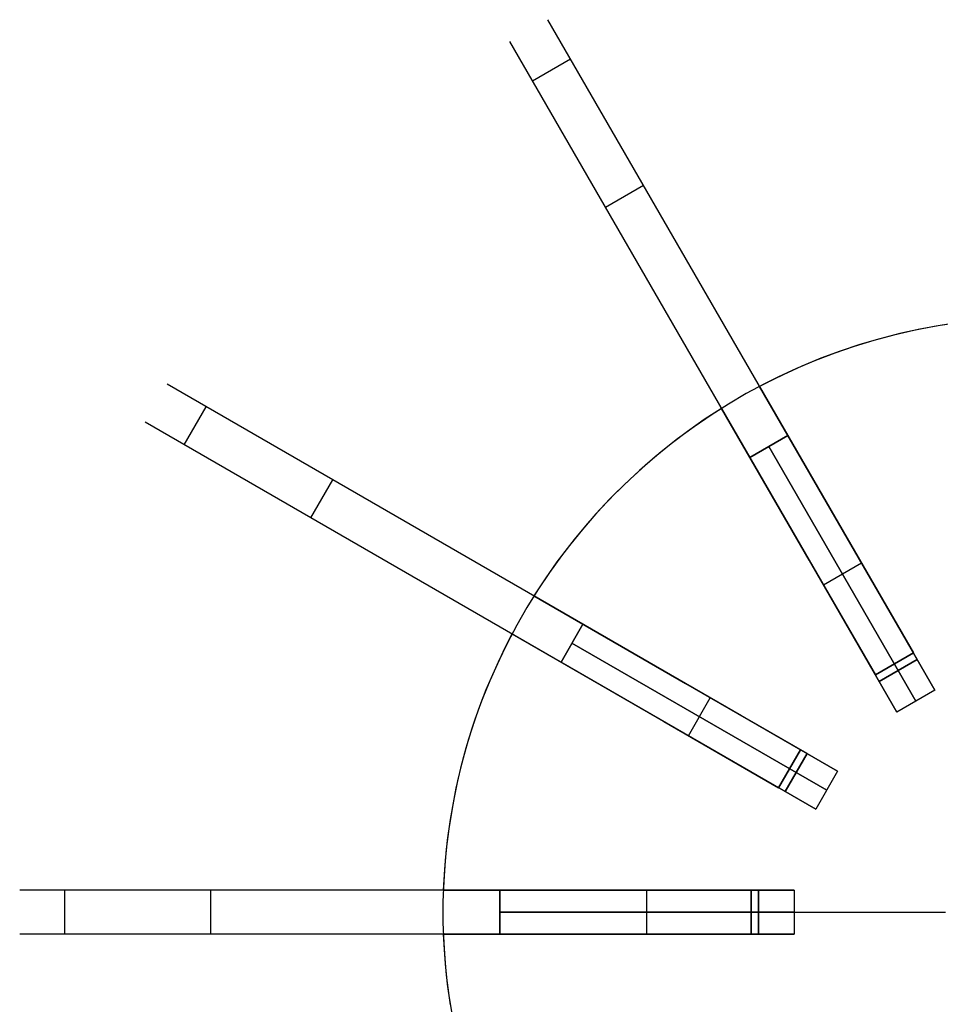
# Model space of a CAD drawing. Header units: millimetres. Extents: x 292 to 849, y 1637 to 2194.
# Tile 3 of 7: x 292 to 544, y 1890 to 2159. Entities that reach past the tile are written whole.
import ezdxf

# ---------------------------------------------------------------- set-up
doc = ezdxf.new("R2010")
doc.units = ezdxf.units.MM
doc.layers.add('Core_Sketch1', color=7, linetype='Continuous')
doc.layers.add('Core_Sketch2', color=7, linetype='Continuous')

msp = doc.modelspace()

# ---------------------------------------------------------------- linework, layer by layer
at = {"color": 0, "linetype": 'ByBlock', "lineweight": -2}
for points in [[(527.46, 2002.32), (436.79, 2159.36)], [(517.07, 1996.32), (426.4, 2153.36)], [(432.58, 2142.65), (442.97, 2148.65)], [(432.58, 2142.65), (442.97, 2148.65)], [(452.54, 2108.07), (462.94, 2114.07)], [(452.54, 2108.07), (462.94, 2114.07)], [(564.78, 2077.83), (559.16, 2077.53), (553.56, 2077.03), (547.97, 2076.33), (542.41, 2075.45), (536.89, 2074.37), (531.41, 2073.1), (525.97, 2071.65), (520.59, 2070), (515.26, 2068.17), (510.01, 2066.16), (504.82, 2063.97), (499.72, 2061.6), (494.7, 2059.05)], [(564.78, 2077.83), (559.16, 2077.53), (553.56, 2077.03), (547.97, 2076.33), (542.41, 2075.45), (536.89, 2074.37), (531.41, 2073.1), (525.97, 2071.65), (520.59, 2070), (515.26, 2068.17), (510.01, 2066.16), (504.82, 2063.97), (499.72, 2061.6), (494.7, 2059.05)], [(564.78, 2077.83), (559.16, 2077.53), (553.56, 2077.03), (547.97, 2076.33), (542.41, 2075.45), (536.89, 2074.37), (531.41, 2073.1), (525.97, 2071.65), (520.59, 2070), (515.26, 2068.17), (510.01, 2066.16), (504.82, 2063.97), (499.72, 2061.6), (494.7, 2059.05)], [(564.78, 2077.83), (559.16, 2077.53), (553.56, 2077.03), (547.97, 2076.33), (542.41, 2075.45), (536.89, 2074.37), (531.41, 2073.1), (525.97, 2071.65), (520.59, 2070), (515.26, 2068.17), (510.01, 2066.16), (504.82, 2063.97), (499.72, 2061.6), (494.7, 2059.05)], [(564.78, 2077.83), (559.16, 2077.53), (553.56, 2077.03), (547.97, 2076.33), (542.41, 2075.45), (536.89, 2074.37), (531.41, 2073.1), (525.97, 2071.65), (520.59, 2070), (515.26, 2068.17), (510.01, 2066.16), (504.82, 2063.97), (499.72, 2061.6), (494.7, 2059.05)], [(564.78, 2077.83), (559.16, 2077.53), (553.56, 2077.03), (547.97, 2076.33), (542.41, 2075.45), (536.89, 2074.37), (531.41, 2073.1), (525.97, 2071.65), (520.59, 2070), (515.26, 2068.17), (510.01, 2066.16), (504.82, 2063.97), (499.72, 2061.6), (494.7, 2059.05)], [(489.74, 1968.99), (332.7, 2059.66)], [(518.65, 2017.58), (494.7, 2059.05)], [(494.7, 2059.05), (518.65, 2017.58)], [(518.65, 2017.58), (494.7, 2059.05)], [(494.7, 2059.05), (518.65, 2017.58)], [(337.41, 2043.09), (343.41, 2053.48)], [(337.41, 2043.09), (343.41, 2053.48)], [(484.31, 2053.05), (479.59, 2049.98), (474.99, 2046.74), (470.5, 2043.35), (466.13, 2039.81), (461.88, 2036.11), (457.77, 2032.27), (453.79, 2028.29), (449.95, 2024.18), (446.25, 2019.93), (442.71, 2015.56), (439.31, 2011.07), (436.08, 2006.46), (433, 2001.75)], [(484.31, 2053.05), (479.59, 2049.98), (474.99, 2046.74), (470.5, 2043.35), (466.13, 2039.81), (461.88, 2036.11), (457.77, 2032.27), (453.79, 2028.29), (449.95, 2024.18), (446.25, 2019.93), (442.71, 2015.56), (439.31, 2011.07), (436.08, 2006.46), (433, 2001.75)], [(484.31, 2053.05), (479.59, 2049.98), (474.99, 2046.74), (470.5, 2043.35), (466.13, 2039.81), (461.88, 2036.11), (457.77, 2032.27), (453.79, 2028.29), (449.95, 2024.18), (446.25, 2019.93), (442.71, 2015.56), (439.31, 2011.07), (436.08, 2006.46), (433, 2001.75)], [(484.31, 2053.05), (479.59, 2049.98), (474.99, 2046.74), (470.5, 2043.35), (466.13, 2039.81), (461.88, 2036.11), (457.77, 2032.27), (453.79, 2028.29), (449.95, 2024.18), (446.25, 2019.93), (442.71, 2015.56), (439.31, 2011.07), (436.08, 2006.46), (433, 2001.75)], [(484.31, 2053.05), (479.59, 2049.98), (474.99, 2046.74), (470.5, 2043.35), (466.13, 2039.81), (461.88, 2036.11), (457.77, 2032.27), (453.79, 2028.29), (449.95, 2024.18), (446.25, 2019.93), (442.71, 2015.56), (439.31, 2011.07), (436.08, 2006.46), (433, 2001.75)], [(484.31, 2053.05), (479.59, 2049.98), (474.99, 2046.74), (470.5, 2043.35), (466.13, 2039.81), (461.88, 2036.11), (457.77, 2032.27), (453.79, 2028.29), (449.95, 2024.18), (446.25, 2019.93), (442.71, 2015.56), (439.31, 2011.07), (436.08, 2006.46), (433, 2001.75)], [(484.31, 2053.05), (508.25, 2011.58)], [(508.25, 2011.58), (484.31, 2053.05)], [(484.31, 2053.05), (508.25, 2011.58)], [(508.25, 2011.58), (484.31, 2053.05)], [(483.74, 1958.6), (326.7, 2049.27)], [(502.44, 2045.65), (492.05, 2039.65)], [(492.05, 2039.65), (502.44, 2045.65)], [(502.44, 2045.65), (542.65, 1976.01)], [(542.65, 1976.01), (502.44, 2045.65)], [(537.45, 1973.01), (497.24, 2042.65)], [(497.24, 2042.65), (537.45, 1973.01)], [(492.05, 2039.65), (532.25, 1970.01)], [(532.25, 1970.01), (492.05, 2039.65)], [(371.99, 2023.12), (377.99, 2033.51)], [(371.99, 2023.12), (377.99, 2033.51)], [(536.79, 1986.16), (518.65, 2017.58)], [(518.65, 2017.58), (537.81, 1984.39)], [(537.81, 1984.39), (518.65, 2017.58)], [(518.65, 2017.58), (536.79, 1986.16)], [(508.25, 2011.58), (526.4, 1980.16)], [(527.42, 1978.39), (508.25, 2011.58)], [(508.25, 2011.58), (526.4, 1980.16)], [(527.42, 1978.39), (508.25, 2011.58)], [(512.15, 2004.83), (522.54, 2010.83)], [(512.15, 2004.83), (522.54, 2010.83)], [(474.48, 1977.81), (433, 2001.75)], [(433, 2001.75), (474.48, 1977.81)], [(474.48, 1977.81), (433, 2001.75)], [(433, 2001.75), (474.48, 1977.81)], [(446.41, 1994.01), (440.41, 1983.62)], [(440.41, 1983.62), (446.41, 1994.01)], [(446.41, 1994.01), (516.05, 1953.81)], [(516.05, 1953.81), (446.41, 1994.01)], [(427, 1991.36), (424.46, 1986.34), (422.09, 1981.23), (419.9, 1976.05), (417.88, 1970.79), (416.05, 1965.47), (414.41, 1960.09), (412.95, 1954.65), (411.69, 1949.17), (410.61, 1943.64), (409.72, 1938.09), (409.03, 1932.5), (408.53, 1926.9), (408.23, 1921.28)], [(427, 1991.36), (424.46, 1986.34), (422.09, 1981.23), (419.9, 1976.05), (417.88, 1970.79), (416.05, 1965.47), (414.41, 1960.09), (412.95, 1954.65), (411.69, 1949.17), (410.61, 1943.64), (409.72, 1938.09), (409.03, 1932.5), (408.53, 1926.9), (408.23, 1921.28)], [(427, 1991.36), (424.46, 1986.34), (422.09, 1981.23), (419.9, 1976.05), (417.88, 1970.79), (416.05, 1965.47), (414.41, 1960.09), (412.95, 1954.65), (411.69, 1949.17), (410.61, 1943.64), (409.72, 1938.09), (409.03, 1932.5), (408.53, 1926.9), (408.23, 1921.28)], [(427, 1991.36), (424.46, 1986.34), (422.09, 1981.23), (419.9, 1976.05), (417.88, 1970.79), (416.05, 1965.47), (414.41, 1960.09), (412.95, 1954.65), (411.69, 1949.17), (410.61, 1943.64), (409.72, 1938.09), (409.03, 1932.5), (408.53, 1926.9), (408.23, 1921.28)], [(427, 1991.36), (424.46, 1986.34), (422.09, 1981.23), (419.9, 1976.05), (417.88, 1970.79), (416.05, 1965.47), (414.41, 1960.09), (412.95, 1954.65), (411.69, 1949.17), (410.61, 1943.64), (409.72, 1938.09), (409.03, 1932.5), (408.53, 1926.9), (408.23, 1921.28)], [(427, 1991.36), (424.46, 1986.34), (422.09, 1981.23), (419.9, 1976.05), (417.88, 1970.79), (416.05, 1965.47), (414.41, 1960.09), (412.95, 1954.65), (411.69, 1949.17), (410.61, 1943.64), (409.72, 1938.09), (409.03, 1932.5), (408.53, 1926.9), (408.23, 1921.28)], [(427, 1991.36), (468.48, 1967.41)], [(468.48, 1967.41), (427, 1991.36)], [(427, 1991.36), (468.48, 1967.41)], [(468.48, 1967.41), (427, 1991.36)], [(513.05, 1948.61), (443.41, 1988.82)], [(443.41, 1988.82), (513.05, 1948.61)], [(526.4, 1980.16), (536.79, 1986.16)], [(536.79, 1986.16), (526.4, 1980.16)], [(440.41, 1983.62), (510.05, 1943.41)], [(510.05, 1943.41), (440.41, 1983.62)], [(537.81, 1984.39), (527.42, 1978.39)], [(527.42, 1978.39), (537.81, 1984.39)], [(505.9, 1959.66), (474.48, 1977.81)], [(474.48, 1977.81), (507.67, 1958.64)], [(507.67, 1958.64), (474.48, 1977.81)], [(474.48, 1977.81), (505.9, 1959.66)], [(475.23, 1963.52), (481.23, 1973.91)], [(475.23, 1963.52), (481.23, 1973.91)], [(542.65, 1976.01), (532.25, 1970.01)], [(542.65, 1976.01), (532.25, 1970.01)], [(468.48, 1967.41), (499.9, 1949.27)], [(501.67, 1948.25), (468.48, 1967.41)], [(468.48, 1967.41), (499.9, 1949.27)], [(501.67, 1948.25), (468.48, 1967.41)], [(499.9, 1949.27), (505.9, 1959.66)], [(505.9, 1959.66), (499.9, 1949.27)], [(507.67, 1958.64), (501.67, 1948.25)], [(501.67, 1948.25), (507.67, 1958.64)], [(516.05, 1953.81), (510.05, 1943.41)], [(516.05, 1953.81), (510.05, 1943.41)], [(473.74, 1921.28), (292.41, 1921.28)], [(304.77, 1909.28), (304.77, 1921.28)], [(304.77, 1909.28), (304.77, 1921.28)], [(344.7, 1909.28), (344.7, 1921.28)], [(344.7, 1909.28), (344.7, 1921.28)], [(456.12, 1921.28), (408.23, 1921.28)], [(408.23, 1921.28), (456.12, 1921.28)], [(456.12, 1921.28), (408.23, 1921.28)], [(408.23, 1921.28), (456.12, 1921.28)], [(423.7, 1921.28), (423.7, 1909.28)], [(423.7, 1909.28), (423.7, 1921.28)], [(423.7, 1921.28), (504.12, 1921.28)], [(504.12, 1921.28), (423.7, 1921.28)], [(492.4, 1921.28), (456.12, 1921.28)], [(456.12, 1921.28), (494.44, 1921.28)], [(494.44, 1921.28), (456.12, 1921.28)], [(456.12, 1921.28), (492.4, 1921.28)], [(463.91, 1909.28), (463.91, 1921.28)], [(463.91, 1909.28), (463.91, 1921.28)], [(492.4, 1909.28), (492.4, 1921.28)], [(492.4, 1921.28), (492.4, 1909.28)], [(494.44, 1921.28), (494.44, 1909.28)], [(494.44, 1909.28), (494.44, 1921.28)], [(504.12, 1921.28), (504.12, 1909.28)], [(504.12, 1921.28), (504.12, 1909.28)], [(504.12, 1915.28), (423.7, 1915.28)], [(423.7, 1915.28), (504.12, 1915.28)], [(492.4, 1915.28), (545.58, 1915.28)], [(492.4, 1915.28), (545.58, 1915.28)], [(494.44, 1915.28), (545.58, 1915.28)], [(494.44, 1915.28), (545.58, 1915.28)], [(473.74, 1909.28), (292.41, 1909.28)], [(408.23, 1909.28), (408.53, 1903.66), (409.03, 1898.05), (409.72, 1892.46), (410.61, 1886.91), (411.69, 1881.38), (412.95, 1875.9), (414.41, 1870.46), (416.05, 1865.08), (417.88, 1859.76), (419.9, 1854.5), (422.09, 1849.32), (424.46, 1844.21), (427, 1839.19)], [(408.23, 1909.28), (408.53, 1903.66), (409.03, 1898.05), (409.72, 1892.46), (410.61, 1886.91), (411.69, 1881.38), (412.95, 1875.9), (414.41, 1870.46), (416.05, 1865.08), (417.88, 1859.76), (419.9, 1854.5), (422.09, 1849.32), (424.46, 1844.21), (427, 1839.19)], [(408.23, 1909.28), (408.53, 1903.66), (409.03, 1898.05), (409.72, 1892.46), (410.61, 1886.91), (411.69, 1881.38), (412.95, 1875.9), (414.41, 1870.46), (416.05, 1865.08), (417.88, 1859.76), (419.9, 1854.5), (422.09, 1849.32), (424.46, 1844.21), (427, 1839.19)], [(408.23, 1909.28), (408.53, 1903.66), (409.03, 1898.05), (409.72, 1892.46), (410.61, 1886.91), (411.69, 1881.38), (412.95, 1875.9), (414.41, 1870.46), (416.05, 1865.08), (417.88, 1859.76), (419.9, 1854.5), (422.09, 1849.32), (424.46, 1844.21), (427, 1839.19)], [(408.23, 1909.28), (456.12, 1909.28)], [(456.12, 1909.28), (408.23, 1909.28)], [(408.23, 1909.28), (456.12, 1909.28)], [(456.12, 1909.28), (408.23, 1909.28)], [(408.23, 1909.28), (408.53, 1903.66), (409.03, 1898.05), (409.72, 1892.46), (410.61, 1886.91), (411.69, 1881.38), (412.95, 1875.9), (414.41, 1870.46), (416.05, 1865.08), (417.88, 1859.76), (419.9, 1854.5), (422.09, 1849.32), (424.46, 1844.21), (427, 1839.19)], [(408.23, 1909.28), (408.53, 1903.66), (409.03, 1898.05), (409.72, 1892.46), (410.61, 1886.91), (411.69, 1881.38), (412.95, 1875.9), (414.41, 1870.46), (416.05, 1865.08), (417.88, 1859.76), (419.9, 1854.5), (422.09, 1849.32), (424.46, 1844.21), (427, 1839.19)], [(423.7, 1909.28), (504.12, 1909.28)], [(504.12, 1909.28), (423.7, 1909.28)], [(456.12, 1909.28), (492.4, 1909.28)], [(494.44, 1909.28), (456.12, 1909.28)], [(456.12, 1909.28), (492.4, 1909.28)], [(494.44, 1909.28), (456.12, 1909.28)]]:
    msp.add_lwpolyline(points, dxfattribs=at)
at = {"color": 0, "linetype": 'ByBlock', "lineweight": -2, "extrusion": (0.866025, 0.5, -5.82862e-16)}
msp.add_lwpolyline([(1639.3, -42.03), (1644.88, -89.85), (1648.77, -137.38), (1651.01, -184.51), (1651.65, -231.19), (1650.75, -277.34), (1648.35, -322.89), (1644.51, -367.79), (1639.3, -411.97)], dxfattribs=at)
at = {"color": 0, "linetype": 'ByBlock', "lineweight": -2, "extrusion": (0.866025, 0.5, 5.63902e-16)}
msp.add_lwpolyline([(1639.3, -411.97), (1644.51, -367.79), (1648.35, -322.89), (1650.75, -277.34), (1651.65, -231.19), (1651.01, -184.51), (1648.77, -137.38), (1644.88, -89.85), (1639.3, -42.03)], dxfattribs=at)
at = {"color": 0, "linetype": 'ByBlock', "lineweight": -2, "extrusion": (0.866025, 0.5, 1.09619e-15)}
msp.add_lwpolyline([(1639.3, -411.97), (1644.51, -367.79), (1648.35, -322.89), (1650.75, -277.34), (1651.65, -231.19), (1651.01, -184.51), (1648.77, -137.38), (1644.88, -89.85), (1639.3, -42.03)], dxfattribs=at)
at = {"color": 0, "linetype": 'ByBlock', "lineweight": -2, "extrusion": (0.866025, 0.5, 3.83828e-15)}
msp.add_lwpolyline([(1639.3, -411.97), (1638.68, -416.03), (1637.93, -420.06), (1637.04, -424.07), (1636.01, -428.05), (1634.84, -431.99), (1633.55, -435.88), (1632.11, -439.73), (1630.55, -443.53), (1628.86, -447.27), (1627.04, -450.95), (1625.1, -454.57), (1623.04, -458.12), (1620.85, -461.6), (1618.55, -465), (1616.13, -468.32), (1613.6, -471.55), (1610.96, -474.7), (1608.21, -477.75), (1605.36, -480.71), (1602.42, -483.57), (1599.37, -486.32), (1596.24, -488.97), (1593.01, -491.51), (1589.7, -493.94), (1586.31, -496.26), (1582.84, -498.46), (1579.3, -500.53), (1575.69, -502.49), (1572.01, -504.32), (1568.27, -506.02), (1564.48, -507.6), (1560.64, -509.04), (1556.74, -510.35), (1552.81, -511.53), (1548.84, -512.57), (1544.83, -513.48), (1540.8, -514.25), (1536.74, -514.88), (1532.66, -515.37), (1528.57, -515.72), (1524.47, -515.93), (1520.37, -516)], dxfattribs=at)
at = {"color": 0, "linetype": 'ByBlock', "lineweight": -2, "extrusion": (0.866025, 0.5, 9.88428e-16)}
msp.add_lwpolyline([(1520.37, 62), (1524.47, 61.93), (1528.57, 61.72), (1532.66, 61.37), (1536.74, 60.88), (1540.8, 60.25), (1544.83, 59.48), (1548.84, 58.57), (1552.81, 57.53), (1556.74, 56.35), (1560.64, 55.04), (1564.48, 53.6), (1568.27, 52.02), (1572.01, 50.32), (1575.69, 48.49), (1579.3, 46.53), (1582.84, 44.46), (1586.31, 42.26), (1589.7, 39.94), (1593.01, 37.51), (1596.24, 34.97), (1599.37, 32.32), (1602.42, 29.57), (1605.36, 26.71), (1608.21, 23.75), (1610.96, 20.7), (1613.6, 17.55), (1616.13, 14.32), (1618.55, 11), (1620.85, 7.6), (1623.04, 4.12), (1625.1, 0.57), (1627.04, -3.05), (1628.86, -6.73), (1630.55, -10.47), (1632.11, -14.27), (1633.55, -18.12), (1634.84, -22.01), (1636.01, -25.95), (1637.04, -29.93), (1637.93, -33.94), (1638.68, -37.97), (1639.3, -42.03)], dxfattribs=at)
at = {"color": 0, "linetype": 'ByBlock', "lineweight": -2, "extrusion": (0.866025, 0.5, 3.44381e-15)}
msp.add_lwpolyline([(1520.37, -516), (1524.47, -515.93), (1528.57, -515.72), (1532.66, -515.37), (1536.74, -514.88), (1540.8, -514.25), (1544.83, -513.48), (1548.84, -512.57), (1552.81, -511.53), (1556.74, -510.35), (1560.64, -509.04), (1564.48, -507.6), (1568.27, -506.02), (1572.01, -504.32), (1575.69, -502.49), (1579.3, -500.53), (1582.84, -498.46), (1586.31, -496.26), (1589.7, -493.94), (1593.01, -491.51), (1596.24, -488.97), (1599.37, -486.32), (1602.42, -483.57), (1605.36, -480.71), (1608.21, -477.75), (1610.96, -474.7), (1613.6, -471.55), (1616.13, -468.32), (1618.55, -465), (1620.85, -461.6), (1623.04, -458.12), (1625.1, -454.57), (1627.04, -450.95), (1628.86, -447.27), (1630.55, -443.53), (1632.11, -439.73), (1633.55, -435.88), (1634.84, -431.99), (1636.01, -428.05), (1637.04, -424.07), (1637.93, -420.06), (1638.68, -416.03), (1639.3, -411.97)], dxfattribs=at)
at = {"color": 0, "linetype": 'ByBlock', "lineweight": -2, "extrusion": (0.866025, 0.5, 2.87544e-15)}
msp.add_lwpolyline([(1639.3, -42.03), (1638.68, -37.97), (1637.93, -33.94), (1637.04, -29.93), (1636.01, -25.95), (1634.84, -22.01), (1633.55, -18.12), (1632.11, -14.27), (1630.55, -10.47), (1628.86, -6.73), (1627.04, -3.05), (1625.1, 0.57), (1623.04, 4.12), (1620.85, 7.6), (1618.55, 11), (1616.13, 14.32), (1613.6, 17.55), (1610.96, 20.7), (1608.21, 23.75), (1605.36, 26.71), (1602.42, 29.57), (1599.37, 32.32), (1596.24, 34.97), (1593.01, 37.51), (1589.7, 39.94), (1586.31, 42.26), (1582.84, 44.46), (1579.3, 46.53), (1575.69, 48.49), (1572.01, 50.32), (1568.27, 52.02), (1564.48, 53.6), (1560.64, 55.04), (1556.74, 56.35), (1552.81, 57.53), (1548.84, 58.57), (1544.83, 59.48), (1540.8, 60.25), (1536.74, 60.88), (1532.66, 61.37), (1528.57, 61.72), (1524.47, 61.93), (1520.37, 62)], dxfattribs=at)
at = {"color": 0, "linetype": 'ByBlock', "lineweight": -2, "extrusion": (0.866025, 0.5, -2.33824e-15)}
msp.add_lwpolyline([(1520.37, -516), (1524.47, -515.93), (1528.57, -515.72), (1532.66, -515.37), (1536.74, -514.88), (1540.8, -514.25), (1544.83, -513.48), (1548.84, -512.57), (1552.81, -511.53), (1556.74, -510.35), (1560.64, -509.04), (1564.48, -507.6), (1568.27, -506.02), (1572.01, -504.32), (1575.69, -502.49), (1579.3, -500.53), (1582.84, -498.46), (1586.31, -496.26), (1589.7, -493.94), (1593.01, -491.51), (1596.24, -488.97), (1599.37, -486.32), (1602.42, -483.57), (1605.36, -480.71), (1608.21, -477.75), (1610.96, -474.7), (1613.6, -471.55), (1616.13, -468.32), (1618.55, -465), (1620.85, -461.6), (1623.04, -458.12), (1625.1, -454.57), (1627.04, -450.95), (1628.86, -447.27), (1630.55, -443.53), (1632.11, -439.73), (1633.55, -435.88), (1634.84, -431.99), (1636.01, -428.05), (1637.04, -424.07), (1637.93, -420.06), (1638.68, -416.03), (1639.3, -411.97)], dxfattribs=at)
at = {"color": 0, "linetype": 'ByBlock', "lineweight": -2, "extrusion": (0.866025, 0.5, -1.19006e-15)}
msp.add_lwpolyline([(1639.3, -42.03), (1638.68, -37.97), (1637.93, -33.94), (1637.04, -29.93), (1636.01, -25.95), (1634.84, -22.01), (1633.55, -18.12), (1632.11, -14.27), (1630.55, -10.47), (1628.86, -6.73), (1627.04, -3.05), (1625.1, 0.57), (1623.04, 4.12), (1620.85, 7.6), (1618.55, 11), (1616.13, 14.32), (1613.6, 17.55), (1610.96, 20.7), (1608.21, 23.75), (1605.36, 26.71), (1602.42, 29.57), (1599.37, 32.32), (1596.24, 34.97), (1593.01, 37.51), (1589.7, 39.94), (1586.31, 42.26), (1582.84, 44.46), (1579.3, 46.53), (1575.69, 48.49), (1572.01, 50.32), (1568.27, 52.02), (1564.48, 53.6), (1560.64, 55.04), (1556.74, 56.35), (1552.81, 57.53), (1548.84, 58.57), (1544.83, 59.48), (1540.8, 60.25), (1536.74, 60.88), (1532.66, 61.37), (1528.57, 61.72), (1524.47, 61.93), (1520.37, 62)], dxfattribs=at)
at = {"color": 0, "linetype": 'ByBlock', "lineweight": -2, "extrusion": (1, 0, 0)}
for points in [[(2073.08, -511.74), (2073.08, 57.74)], [(2067.08, -511.74), (2067.08, 57.74)], [(2059.05, -466), (2059.05, -454)], [(2059.05, 0), (2059.05, 12)], [(2053.05, -454), (2053.05, -466)], [(2053.05, 12), (2053.05, 0)], [(2009.85, -511.74), (2009.85, 57.74)], [(2001.75, -466), (2001.75, -454)], [(2001.75, 0), (2001.75, 12)], [(1999.46, -511.74), (1999.46, 57.74)], [(1991.36, -454), (1991.36, -466)], [(1991.36, 12), (1991.36, 0)], [(1921.28, -511.74), (1921.28, 57.74)], [(1921.28, -466), (1921.28, -454)], [(1921.28, 0), (1921.28, 12)], [(1909.28, -511.74), (1909.28, 57.74)], [(1909.28, -454), (1909.28, -466)], [(1909.28, 12), (1909.28, 0)]]:
    msp.add_lwpolyline(points, dxfattribs=at)
at = {"color": 0, "linetype": 'ByBlock', "lineweight": -2, "extrusion": (0.5, 0.866025, -6.91457e-16)}
msp.add_lwpolyline([(729.34, -42.03), (734.92, -89.85), (738.81, -137.38), (741.05, -184.51), (741.69, -231.19), (740.79, -277.34), (738.39, -322.89), (734.55, -367.79), (729.34, -411.97)], dxfattribs=at)
at = {"color": 0, "linetype": 'ByBlock', "lineweight": -2, "extrusion": (0.5, 0.866025, 3.73111e-16)}
msp.add_lwpolyline([(729.34, -411.97), (734.55, -367.79), (738.39, -322.89), (740.79, -277.34), (741.69, -231.19), (741.05, -184.51), (738.81, -137.38), (734.92, -89.85), (729.34, -42.03)], dxfattribs=at)
at = {"color": 0, "linetype": 'ByBlock', "lineweight": -2, "extrusion": (0.5, 0.866025, 9.50751e-16)}
msp.add_lwpolyline([(729.34, -411.97), (728.72, -416.03), (727.97, -420.06), (727.08, -424.07), (726.05, -428.05), (724.88, -431.99), (723.58, -435.88), (722.15, -439.73), (720.59, -443.53), (718.9, -447.27), (717.08, -450.95), (715.14, -454.57), (713.08, -458.12), (710.89, -461.6), (708.59, -465), (706.17, -468.32), (703.64, -471.55), (701, -474.7), (698.25, -477.75), (695.4, -480.71), (692.46, -483.57), (689.41, -486.32), (686.28, -488.97), (683.05, -491.51), (679.74, -493.94), (676.35, -496.26), (672.88, -498.46), (669.34, -500.53), (665.72, -502.49), (662.05, -504.32), (658.31, -506.02), (654.52, -507.6), (650.68, -509.04), (646.78, -510.35), (642.85, -511.53), (638.88, -512.57), (634.87, -513.48), (630.84, -514.25), (626.78, -514.88), (622.7, -515.37), (618.61, -515.72), (614.51, -515.93), (610.41, -516)], dxfattribs=at)
at = {"color": 0, "linetype": 'ByBlock', "lineweight": -2, "extrusion": (0.5, 0.866025, -2.63423e-15)}
msp.add_lwpolyline([(610.41, 62), (614.51, 61.93), (618.61, 61.72), (622.7, 61.37), (626.78, 60.88), (630.84, 60.25), (634.87, 59.48), (638.88, 58.57), (642.85, 57.53), (646.78, 56.35), (650.68, 55.04), (654.52, 53.6), (658.31, 52.02), (662.05, 50.32), (665.72, 48.49), (669.34, 46.53), (672.88, 44.46), (676.35, 42.26), (679.74, 39.94), (683.05, 37.51), (686.28, 34.97), (689.41, 32.32), (692.46, 29.57), (695.4, 26.71), (698.25, 23.75), (701, 20.7), (703.64, 17.55), (706.17, 14.32), (708.59, 11), (710.89, 7.6), (713.08, 4.12), (715.14, 0.57), (717.08, -3.05), (718.9, -6.73), (720.59, -10.47), (722.15, -14.27), (723.58, -18.12), (724.88, -22.01), (726.05, -25.95), (727.08, -29.93), (727.97, -33.94), (728.72, -37.97), (729.34, -42.03)], dxfattribs=at)
at = {"color": 0, "linetype": 'ByBlock', "lineweight": -2, "extrusion": (0.5, 0.866025, 4.49939e-16)}
msp.add_lwpolyline([(729.34, -411.97), (734.55, -367.79), (738.39, -322.89), (740.79, -277.34), (741.69, -231.19), (741.05, -184.51), (738.81, -137.38), (734.92, -89.85), (729.34, -42.03)], dxfattribs=at)
at = {"color": 0, "linetype": 'ByBlock', "lineweight": -2, "extrusion": (0.5, 0.866025, 1.89622e-15)}
msp.add_lwpolyline([(610.41, -516), (614.51, -515.93), (618.61, -515.72), (622.7, -515.37), (626.78, -514.88), (630.84, -514.25), (634.87, -513.48), (638.88, -512.57), (642.85, -511.53), (646.78, -510.35), (650.68, -509.04), (654.52, -507.6), (658.31, -506.02), (662.05, -504.32), (665.72, -502.49), (669.34, -500.53), (672.88, -498.46), (676.35, -496.26), (679.74, -493.94), (683.05, -491.51), (686.28, -488.97), (689.41, -486.32), (692.46, -483.57), (695.4, -480.71), (698.25, -477.75), (701, -474.7), (703.64, -471.55), (706.17, -468.32), (708.59, -465), (710.89, -461.6), (713.08, -458.12), (715.14, -454.57), (717.08, -450.95), (718.9, -447.27), (720.59, -443.53), (722.15, -439.73), (723.58, -435.88), (724.88, -431.99), (726.05, -428.05), (727.08, -424.07), (727.97, -420.06), (728.72, -416.03), (729.34, -411.97)], dxfattribs=at)
at = {"color": 0, "linetype": 'ByBlock', "lineweight": -2, "extrusion": (0.5, 0.866025, -2.15451e-16)}
msp.add_lwpolyline([(729.34, -42.03), (728.72, -37.97), (727.97, -33.94), (727.08, -29.93), (726.05, -25.95), (724.88, -22.01), (723.58, -18.12), (722.15, -14.27), (720.59, -10.47), (718.9, -6.73), (717.08, -3.05), (715.14, 0.57), (713.08, 4.12), (710.89, 7.6), (708.59, 11), (706.17, 14.32), (703.64, 17.55), (701, 20.7), (698.25, 23.75), (695.4, 26.71), (692.46, 29.57), (689.41, 32.32), (686.28, 34.97), (683.05, 37.51), (679.74, 39.94), (676.35, 42.26), (672.88, 44.46), (669.34, 46.53), (665.72, 48.49), (662.05, 50.32), (658.31, 52.02), (654.52, 53.6), (650.68, 55.04), (646.78, 56.35), (642.85, 57.53), (638.88, 58.57), (634.87, 59.48), (630.84, 60.25), (626.78, 60.88), (622.7, 61.37), (618.61, 61.72), (614.51, 61.93), (610.41, 62)], dxfattribs=at)
at = {"color": 0, "linetype": 'ByBlock', "lineweight": -2, "extrusion": (0.5, 0.866025, -9.18375e-16)}
msp.add_lwpolyline([(610.41, -516), (614.51, -515.93), (618.61, -515.72), (622.7, -515.37), (626.78, -514.88), (630.84, -514.25), (634.87, -513.48), (638.88, -512.57), (642.85, -511.53), (646.78, -510.35), (650.68, -509.04), (654.52, -507.6), (658.31, -506.02), (662.05, -504.32), (665.72, -502.49), (669.34, -500.53), (672.88, -498.46), (676.35, -496.26), (679.74, -493.94), (683.05, -491.51), (686.28, -488.97), (689.41, -486.32), (692.46, -483.57), (695.4, -480.71), (698.25, -477.75), (701, -474.7), (703.64, -471.55), (706.17, -468.32), (708.59, -465), (710.89, -461.6), (713.08, -458.12), (715.14, -454.57), (717.08, -450.95), (718.9, -447.27), (720.59, -443.53), (722.15, -439.73), (723.58, -435.88), (724.88, -431.99), (726.05, -428.05), (727.08, -424.07), (727.97, -420.06), (728.72, -416.03), (729.34, -411.97)], dxfattribs=at)
at = {"color": 0, "linetype": 'ByBlock', "lineweight": -2, "extrusion": (0.5, 0.866025, 4.77799e-16)}
msp.add_lwpolyline([(729.34, -42.03), (728.72, -37.97), (727.97, -33.94), (727.08, -29.93), (726.05, -25.95), (724.88, -22.01), (723.58, -18.12), (722.15, -14.27), (720.59, -10.47), (718.9, -6.73), (717.08, -3.05), (715.14, 0.57), (713.08, 4.12), (710.89, 7.6), (708.59, 11), (706.17, 14.32), (703.64, 17.55), (701, 20.7), (698.25, 23.75), (695.4, 26.71), (692.46, 29.57), (689.41, 32.32), (686.28, 34.97), (683.05, 37.51), (679.74, 39.94), (676.35, 42.26), (672.88, 44.46), (669.34, 46.53), (665.72, 48.49), (662.05, 50.32), (658.31, 52.02), (654.52, 53.6), (650.68, 55.04), (646.78, 56.35), (642.85, 57.53), (638.88, 58.57), (634.87, 59.48), (630.84, 60.25), (626.78, 60.88), (622.7, 61.37), (618.61, 61.72), (614.51, 61.93), (610.41, 62)], dxfattribs=at)
at = {"color": 0, "linetype": 'ByBlock', "lineweight": -2, "extrusion": (0.866025, 0.5, 6.35018e-16)}
msp.add_lwpolyline([(1451.67, -454), (1455.82, -427.3), (1459.48, -400.3), (1462.64, -373.04), (1465.27, -345.51), (1467.36, -317.73), (1468.91, -289.71), (1469.9, -261.47), (1470.31, -233.02), (1470.14, -204.38), (1469.38, -175.56), (1468, -146.59), (1466.01, -117.48), (1463.38, -88.24), (1460.13, -58.91), (1456.22, -29.48), (1451.67, 0)], dxfattribs=at)
at = {"color": 0, "linetype": 'ByBlock', "lineweight": -2, "extrusion": (0.866025, 0.5, 1.34195e-16)}
msp.add_lwpolyline([(1451.67, -454), (1455.82, -427.3), (1459.48, -400.3), (1462.64, -373.04), (1465.27, -345.51), (1467.36, -317.73), (1468.91, -289.71), (1469.9, -261.47), (1470.31, -233.02), (1470.14, -204.38), (1469.38, -175.56), (1468, -146.59), (1466.01, -117.48), (1463.38, -88.24), (1460.13, -58.91), (1456.22, -29.48), (1451.67, 0)], dxfattribs=at)
at = {"color": 0, "linetype": 'ByBlock', "lineweight": -2, "extrusion": (0.866025, 0.5, 3.85231e-16)}
msp.add_lwpolyline([(1451.67, 0), (1456.22, -29.48), (1460.13, -58.91), (1463.38, -88.24), (1466.01, -117.48), (1468, -146.59), (1469.38, -175.56), (1470.14, -204.38), (1470.31, -233.02), (1469.9, -261.47), (1468.91, -289.71), (1467.36, -317.73), (1465.27, -345.51), (1462.64, -373.04), (1459.48, -400.3), (1455.82, -427.3), (1451.67, -454)], dxfattribs=at)
at = {"color": 0, "linetype": 'ByBlock', "lineweight": -2, "extrusion": (0.866025, 0.5, -1.70878e-13)}
msp.add_lwpolyline([(1449.63, 12), (1445.04, 36.95), (1439.95, 62)], dxfattribs=at)
at = {"color": 0, "linetype": 'ByBlock', "lineweight": -2, "extrusion": (0.866025, 0.5, -2.71408e-14)}
msp.add_lwpolyline([(1449.63, -466), (1445.02, -491.04), (1439.95, -516)], dxfattribs=at)
at = {"color": 0, "linetype": 'ByBlock', "lineweight": -2, "extrusion": (0.866025, 0.5, 8.20424e-14)}
msp.add_lwpolyline([(1449.63, 12), (1445.04, 36.95), (1439.95, 62)], dxfattribs=at)
at = {"color": 0, "linetype": 'ByBlock', "lineweight": -2, "extrusion": (0.866025, 0.5, 4.06135e-14)}
msp.add_lwpolyline([(1439.95, -516), (1445.02, -491.04), (1449.63, -466)], dxfattribs=at)
at = {"color": 0, "linetype": 'ByBlock', "lineweight": -2, "extrusion": (0.866025, 0.5, 2.35066e-14)}
msp.add_lwpolyline([(1439.95, 62), (1445.04, 36.95), (1449.63, 12)], dxfattribs=at)
at = {"color": 0, "linetype": 'ByBlock', "lineweight": -2, "extrusion": (0.866025, 0.5, -6.87956e-14)}
msp.add_lwpolyline([(1449.63, -466), (1445.02, -491.04), (1439.95, -516)], dxfattribs=at)
at = {"color": 0, "linetype": 'ByBlock', "lineweight": -2, "extrusion": (0.5, 0.866025, 2.35986e-16)}
msp.add_lwpolyline([(541.71, -454), (545.86, -427.3), (549.52, -400.3), (552.67, -373.04), (555.31, -345.51), (557.4, -317.73), (558.95, -289.71), (559.94, -261.47), (560.35, -233.02), (560.18, -204.38), (559.42, -175.56), (558.04, -146.59), (556.05, -117.48), (553.42, -88.24), (550.17, -58.91), (546.26, -29.48), (541.71, 0)], dxfattribs=at)
at = {"color": 0, "linetype": 'ByBlock', "lineweight": -2, "extrusion": (0.5, 0.866025, 3.03738e-16)}
msp.add_lwpolyline([(541.71, -454), (545.86, -427.3), (549.52, -400.3), (552.67, -373.04), (555.31, -345.51), (557.4, -317.73), (558.95, -289.71), (559.94, -261.47), (560.35, -233.02), (560.18, -204.38), (559.42, -175.56), (558.04, -146.59), (556.05, -117.48), (553.42, -88.24), (550.17, -58.91), (546.26, -29.48), (541.71, 0)], dxfattribs=at)
at = {"color": 0, "linetype": 'ByBlock', "lineweight": -2, "extrusion": (0.5, 0.866025, 3.04025e-16)}
msp.add_lwpolyline([(541.71, 0), (546.26, -29.48), (550.17, -58.91), (553.42, -88.24), (556.05, -117.48), (558.04, -146.59), (559.42, -175.56), (560.18, -204.38), (560.35, -233.02), (559.94, -261.47), (558.95, -289.71), (557.4, -317.73), (555.31, -345.51), (552.67, -373.04), (549.52, -400.3), (545.86, -427.3), (541.71, -454)], dxfattribs=at)
at = {"color": 0, "linetype": 'ByBlock', "lineweight": -2, "extrusion": (0.5, 0.866025, -6.6613e-13)}
msp.add_lwpolyline([(539.67, 12), (535.08, 36.95), (529.99, 62)], dxfattribs=at)
at = {"color": 0, "linetype": 'ByBlock', "lineweight": -2, "extrusion": (0.5, 0.866025, -3.72955e-14)}
msp.add_lwpolyline([(539.67, -466), (535.06, -491.04), (529.99, -516)], dxfattribs=at)
at = {"color": 0, "linetype": 'ByBlock', "lineweight": -2, "extrusion": (0.5, 0.866025, -1.25413e-13)}
msp.add_lwpolyline([(539.67, 12), (535.08, 36.95), (529.99, 62)], dxfattribs=at)
at = {"color": 0, "linetype": 'ByBlock', "lineweight": -2, "extrusion": (0.5, 0.866025, -9.5762e-14)}
msp.add_lwpolyline([(529.99, -516), (535.06, -491.04), (539.67, -466)], dxfattribs=at)
at = {"color": 0, "linetype": 'ByBlock', "lineweight": -2, "extrusion": (0.5, 0.866025, -2.55652e-13)}
msp.add_lwpolyline([(529.99, 62), (535.08, 36.95), (539.67, 12)], dxfattribs=at)
at = {"color": 0, "linetype": 'ByBlock', "lineweight": -2, "extrusion": (0.5, 0.866025, 6.93486e-14)}
msp.add_lwpolyline([(539.67, -466), (535.06, -491.04), (529.99, -516)], dxfattribs=at)
at = {"color": 0, "linetype": 'ByBlock', "lineweight": -2, "extrusion": (0, 1, 0)}
for points in [[(-304.77, -42.03), (-299.19, -89.86), (-295.3, -137.38), (-293.06, -184.51), (-292.41, -231.19), (-293.32, -277.34), (-295.72, -322.89), (-299.56, -367.79), (-304.77, -411.97)], [(-304.77, -411.97), (-305.39, -416.03), (-306.14, -420.06), (-307.03, -424.07), (-308.06, -428.05), (-309.23, -431.99), (-310.52, -435.88), (-311.95, -439.73), (-313.52, -443.53), (-315.21, -447.27), (-317.02, -450.95), (-318.97, -454.57), (-321.03, -458.12), (-323.22, -461.6), (-325.52, -465), (-327.94, -468.32), (-330.47, -471.55), (-333.11, -474.7), (-335.86, -477.75), (-338.7, -480.71), (-341.65, -483.57), (-344.7, -486.32), (-347.83, -488.97), (-351.06, -491.51), (-354.37, -493.94), (-357.76, -496.26), (-361.23, -498.46), (-364.77, -500.53), (-368.38, -502.49), (-372.06, -504.32), (-375.8, -506.02), (-379.59, -507.6), (-383.43, -509.04), (-387.32, -510.35), (-391.26, -511.53), (-395.23, -512.57), (-399.23, -513.48), (-403.27, -514.25), (-407.33, -514.88), (-411.4, -515.37), (-415.5, -515.72), (-419.6, -515.93), (-423.7, -516)], [(-423.7, 62), (-419.6, 61.93), (-415.5, 61.72), (-411.4, 61.37), (-407.33, 60.88), (-403.27, 60.25), (-399.23, 59.48), (-395.23, 58.57), (-391.26, 57.53), (-387.32, 56.35), (-383.43, 55.04), (-379.59, 53.6), (-375.8, 52.02), (-372.06, 50.32), (-368.38, 48.49), (-364.77, 46.53), (-361.23, 44.46), (-357.76, 42.26), (-354.37, 39.94), (-351.06, 37.51), (-347.83, 34.97), (-344.7, 32.32), (-341.65, 29.57), (-338.7, 26.71), (-335.86, 23.75), (-333.11, 20.7), (-330.47, 17.55), (-327.94, 14.32), (-325.52, 11), (-323.22, 7.6), (-321.03, 4.12), (-318.97, 0.57), (-317.02, -3.05), (-315.21, -6.73), (-313.52, -10.47), (-311.95, -14.27), (-310.52, -18.12), (-309.23, -22.01), (-308.06, -25.95), (-307.03, -29.93), (-306.14, -33.94), (-305.39, -37.97), (-304.77, -42.03)], [(-492.4, -454), (-488.25, -427.3), (-484.59, -400.31), (-481.43, -373.04), (-478.8, -345.51), (-476.7, -317.73), (-475.16, -289.71), (-474.17, -261.47), (-473.75, -233.02), (-473.92, -204.38), (-474.69, -175.57), (-476.07, -146.59), (-478.06, -117.48), (-480.68, -88.25), (-483.94, -58.91), (-487.85, -29.48), (-492.4, 0)], [(-494.44, 12), (-499.03, 36.95), (-504.12, 62)], [(-504.12, -516), (-499.05, -491.04), (-494.44, -466)], [(-304.77, -411.97), (-299.56, -367.79), (-295.72, -322.89), (-293.32, -277.34), (-292.41, -231.19), (-293.06, -184.51), (-295.3, -137.38), (-299.19, -89.86), (-304.77, -42.03)], [(-423.7, -516), (-419.6, -515.93), (-415.5, -515.72), (-411.4, -515.37), (-407.33, -514.88), (-403.27, -514.25), (-399.23, -513.48), (-395.23, -512.57), (-391.26, -511.53), (-387.32, -510.35), (-383.43, -509.04), (-379.59, -507.6), (-375.8, -506.02), (-372.06, -504.32), (-368.38, -502.49), (-364.77, -500.53), (-361.23, -498.46), (-357.76, -496.26), (-354.37, -493.94), (-351.06, -491.51), (-347.83, -488.97), (-344.7, -486.32), (-341.65, -483.57), (-338.7, -480.71), (-335.86, -477.75), (-333.11, -474.7), (-330.47, -471.55), (-327.94, -468.32), (-325.52, -465), (-323.22, -461.6), (-321.03, -458.12), (-318.97, -454.57), (-317.02, -450.95), (-315.21, -447.27), (-313.52, -443.53), (-311.95, -439.73), (-310.52, -435.88), (-309.23, -431.99), (-308.06, -428.05), (-307.03, -424.07), (-306.14, -420.06), (-305.39, -416.03), (-304.77, -411.97)], [(-304.77, -42.03), (-305.39, -37.97), (-306.14, -33.94), (-307.03, -29.93), (-308.06, -25.95), (-309.23, -22.01), (-310.52, -18.12), (-311.95, -14.27), (-313.52, -10.47), (-315.21, -6.73), (-317.02, -3.05), (-318.97, 0.57), (-321.03, 4.12), (-323.22, 7.6), (-325.52, 11), (-327.94, 14.32), (-330.47, 17.55), (-333.11, 20.7), (-335.86, 23.75), (-338.7, 26.71), (-341.65, 29.57), (-344.7, 32.32), (-347.83, 34.97), (-351.06, 37.51), (-354.37, 39.94), (-357.76, 42.26), (-361.23, 44.46), (-364.77, 46.53), (-368.38, 48.49), (-372.06, 50.32), (-375.8, 52.02), (-379.59, 53.6), (-383.43, 55.04), (-387.32, 56.35), (-391.26, 57.53), (-395.23, 58.57), (-399.23, 59.48), (-403.27, 60.25), (-407.33, 60.88), (-411.4, 61.37), (-415.5, 61.72), (-419.6, 61.93), (-423.7, 62)], [(-492.4, -454), (-488.25, -427.3), (-484.59, -400.31), (-481.43, -373.04), (-478.8, -345.51), (-476.7, -317.73), (-475.16, -289.71), (-474.17, -261.47), (-473.75, -233.02), (-473.92, -204.38), (-474.69, -175.57), (-476.07, -146.59), (-478.06, -117.48), (-480.68, -88.25), (-483.94, -58.91), (-487.85, -29.48), (-492.4, 0)], [(-494.44, 12), (-499.03, 36.95), (-504.12, 62)], [(-504.12, -516), (-499.05, -491.04), (-494.44, -466)], [(-304.77, -411.97), (-299.56, -367.79), (-295.72, -322.89), (-293.32, -277.34), (-292.41, -231.19), (-293.06, -184.51), (-295.3, -137.38), (-299.19, -89.86), (-304.77, -42.03)], [(-423.7, -516), (-419.6, -515.93), (-415.5, -515.72), (-411.4, -515.37), (-407.33, -514.88), (-403.27, -514.25), (-399.23, -513.48), (-395.23, -512.57), (-391.26, -511.53), (-387.32, -510.35), (-383.43, -509.04), (-379.59, -507.6), (-375.8, -506.02), (-372.06, -504.32), (-368.38, -502.49), (-364.77, -500.53), (-361.23, -498.46), (-357.76, -496.26), (-354.37, -493.94), (-351.06, -491.51), (-347.83, -488.97), (-344.7, -486.32), (-341.65, -483.57), (-338.7, -480.71), (-335.86, -477.75), (-333.11, -474.7), (-330.47, -471.55), (-327.94, -468.32), (-325.52, -465), (-323.22, -461.6), (-321.03, -458.12), (-318.97, -454.57), (-317.02, -450.95), (-315.21, -447.27), (-313.52, -443.53), (-311.95, -439.73), (-310.52, -435.88), (-309.23, -431.99), (-308.06, -428.05), (-307.03, -424.07), (-306.14, -420.06), (-305.39, -416.03), (-304.77, -411.97)], [(-304.77, -42.03), (-305.39, -37.97), (-306.14, -33.94), (-307.03, -29.93), (-308.06, -25.95), (-309.23, -22.01), (-310.52, -18.12), (-311.95, -14.27), (-313.52, -10.47), (-315.21, -6.73), (-317.02, -3.05), (-318.97, 0.57), (-321.03, 4.12), (-323.22, 7.6), (-325.52, 11), (-327.94, 14.32), (-330.47, 17.55), (-333.11, 20.7), (-335.86, 23.75), (-338.7, 26.71), (-341.65, 29.57), (-344.7, 32.32), (-347.83, 34.97), (-351.06, 37.51), (-354.37, 39.94), (-357.76, 42.26), (-361.23, 44.46), (-364.77, 46.53), (-368.38, 48.49), (-372.06, 50.32), (-375.8, 52.02), (-379.59, 53.6), (-383.43, 55.04), (-387.32, 56.35), (-391.26, 57.53), (-395.23, 58.57), (-399.23, 59.48), (-403.27, 60.25), (-407.33, 60.88), (-411.4, 61.37), (-415.5, 61.72), (-419.6, 61.93), (-423.7, 62)], [(-492.4, 0), (-487.85, -29.48), (-483.94, -58.91), (-480.68, -88.25), (-478.06, -117.48), (-476.07, -146.59), (-474.69, -175.57), (-473.92, -204.38), (-473.75, -233.02), (-474.17, -261.47), (-475.16, -289.71), (-476.7, -317.73), (-478.8, -345.51), (-481.43, -373.04), (-484.59, -400.31), (-488.25, -427.3), (-492.4, -454)], [(-504.12, 62), (-499.03, 36.95), (-494.44, 12)], [(-494.44, -466), (-499.05, -491.04), (-504.12, -516)]]:
    msp.add_lwpolyline(points, dxfattribs=at)
at = {"layer": 'Core_Sketch1'}
msp.add_lwpolyline([(549.67, 2076.57), (544.08, 2075.74), (538.53, 2074.71), (533.01, 2073.5), (527.55, 2072.09), (522.13, 2070.5), (516.77, 2068.71), (511.48, 2066.75), (506.26, 2064.6), (501.11, 2062.27), (496.05, 2059.76), (491.08, 2057.08), (486.21, 2054.23), (481.44, 2051.21), (476.78, 2048.03), (472.22, 2044.69), (467.79, 2041.19), (463.48, 2037.54), (459.31, 2033.74), (455.26, 2029.8), (451.36, 2025.72), (447.6, 2021.51), (443.98, 2017.17), (440.52, 2012.71), (437.22, 2008.13), (434.08, 2003.44), (431.1, 1998.64), (428.29, 1993.74), (425.65, 1988.75), (423.19, 1983.67), (420.91, 1978.5), (418.8, 1973.26), (416.88, 1967.95), (415.15, 1962.58), (413.6, 1957.15), (412.24, 1951.67), (411.07, 1946.14), (410.1, 1940.58), (409.32, 1934.99), (408.73, 1929.37), (408.34, 1923.74), (408.14, 1918.1), (408.14, 1912.45), (408.34, 1906.81), (408.73, 1901.18), (409.32, 1895.56), (410.1, 1889.97)], dxfattribs=at)
at = {"layer": 'Core_Sketch2'}
msp.add_lwpolyline([(549.67, 2076.57), (544.08, 2075.74), (538.53, 2074.71), (533.01, 2073.5), (527.55, 2072.09), (522.13, 2070.5), (516.77, 2068.71), (511.48, 2066.75), (506.26, 2064.6), (501.11, 2062.27), (496.05, 2059.76), (491.08, 2057.08), (486.21, 2054.23), (481.44, 2051.21), (476.78, 2048.03), (472.22, 2044.69), (467.79, 2041.19), (463.48, 2037.54), (459.31, 2033.74), (455.26, 2029.8), (451.36, 2025.72), (447.6, 2021.51), (443.98, 2017.17), (440.52, 2012.71), (437.22, 2008.13), (434.08, 2003.44), (431.1, 1998.64), (428.29, 1993.74), (425.65, 1988.75), (423.19, 1983.67), (420.91, 1978.5), (418.8, 1973.26), (416.88, 1967.95), (415.15, 1962.58), (413.6, 1957.15), (412.24, 1951.67), (411.07, 1946.14), (410.1, 1940.58), (409.32, 1934.99), (408.73, 1929.37), (408.34, 1923.74), (408.14, 1918.1), (408.14, 1912.45), (408.34, 1906.81), (408.73, 1901.18), (409.32, 1895.56), (410.1, 1889.97)], dxfattribs=at)

doc.saveas('drawing.dxf')
